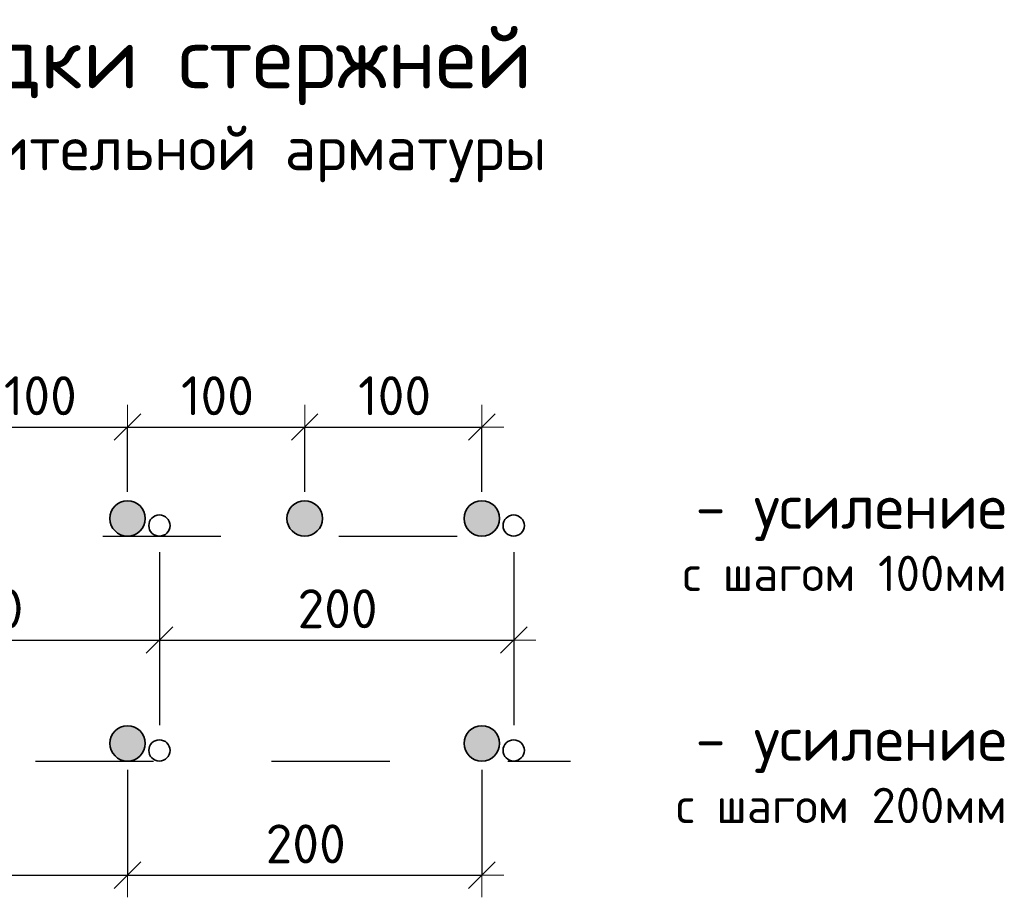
# Model space of a CAD drawing. Header units: metres. Extents: x -38 to 93, y -15 to 21.
# Tile 254 of 256: x 76.651 to 77.484, y 7.921 to 8.665. Entities that reach past the tile are written whole.
import ezdxf

# ---------------------------------------------------------------- set-up
doc = ezdxf.new("R2010")
doc.units = ezdxf.units.M
doc.header["$PDMODE"] = 65
doc.linetypes.add('______2', pattern=[0.0405, 0.03, -0.0105])
doc.layers.add('XR$3$_3898', color=7, linetype='Continuous')
doc.layers.add('XR$5$_3898', color=7, linetype='Continuous')
doc.layers.add('XR$3$Размерная линия_ общее', color=7, linetype='Continuous', lineweight=13)
doc.layers.add('XR$5$Размерная линия_ общее', color=7, linetype='Continuous', lineweight=13)
doc.styles.add('ARIAL', font='arial.ttf')
doc.styles.add('ISOCPEUR', font='txt')
doc.dimstyles.new('DIMSTYLE_8', dxfattribs={"dimtxt": 0.033, "dimasz": 0.0375, "dimexe": 0, "dimexo": 0, "dimgap": 0.0165, "dimtad": 2, "dimdec": 0, "dimlfac": 1000, "dimrnd": 1, "dimzin": 12, "dimdsep": 46, "dimtxsty": 'ISOCPEUR', "dimblk1": 'ALL_ML_STRICH', "dimblk2": 'ALL_ML_STRICH', "dimsah": 1, "dimcen": 0, "dimclrd": 7, "dimclre": 256, "dimclrt": 7, "dimadec": 0, "dimazin": 0, "dimtfac": 1, "dimtdec": 0, "dimtix": 1, "dimtmove": 2, "dimatfit": 3, "dimfxl": 0, "dimtzin": 0, "dimlwd": 0, "dimlwe": -3, "dimarcsym": 0})

# ---------------------------------------------------------------- blocks, each defined once
blk = doc.blocks.new('ALL_ML_STRICH')
at = {"color": 0, "linetype": 'ByBlock', "lineweight": -2}
for p, q in [((0, -0.5), (0, 0.5)), ((-0.3, -0.3), (0.3, 0.3)), ((-1, 0), (0.5, 0))]:
    blk.add_line(p, q, dxfattribs=at)
blk = doc.blocks.new('*D48')
at = {"layer": 'DEFPOINTS', "color": 7, "linetype": 'Continuous', "lineweight": 13, "transparency": 33554687}
for p in [(76.59196, 8.31961), (76.59196, 8.24218), (76.74196, 8.24218)]:
    blk.add_point(p, dxfattribs=at)
at = {"layer": 'XR$3$Размерная линия_ общее', "color": 253, "linetype": 'Continuous', "lineweight": -2, "true_color": 0xa0a0a0, "transparency": 33554687}
for p, q in [((76.59196, 8.26468), (76.59196, 8.31961)), ((76.74196, 8.26468), (76.74196, 8.31961))]:
    blk.add_line(p, q, dxfattribs=at)
at = {"layer": 'XR$3$Размерная линия_ общее', "color": 7, "linetype": 'Continuous', "lineweight": -2, "transparency": 33554687}
blk.add_line((76.59196, 8.31961), (76.74196, 8.31961), dxfattribs=at)
at = {"layer": 'XR$3$Размерная линия_ общее', "color": 7, "linetype": 'Continuous', "lineweight": 13, "transparency": 33554687, "xscale": 0.0375, "yscale": 0.0375, "zscale": 0.0375, "rotation": 180}
blk.add_blockref('ALL_ML_STRICH', (76.59196, 8.31961), dxfattribs=at)
at = {"layer": 'XR$3$Размерная линия_ общее', "color": 7, "linetype": 'Continuous', "lineweight": 13, "transparency": 33554687, "xscale": 0.0375, "yscale": 0.0375, "zscale": 0.0375}
blk.add_blockref('ALL_ML_STRICH', (76.74196, 8.31961), dxfattribs=at)
at = {"layer": 'XR$3$Размерная линия_ общее', "color": 7, "linetype": 'Continuous', "lineweight": 13, "transparency": 33554687, "insert": (76.63726, 8.36261), "char_height": 0.033, "width": 0.00165, "attachment_point": 1, "line_spacing_factor": 0.60241, "style": 'ISOCPEUR'}
blk.add_mtext('100', dxfattribs=at)
blk = doc.blocks.new('*D49')
at = {"layer": 'DEFPOINTS', "color": 7, "linetype": 'Continuous', "lineweight": 13, "transparency": 33554687}
for p in [(76.74196, 8.31961), (76.74196, 8.24218), (76.89196, 8.24218)]:
    blk.add_point(p, dxfattribs=at)
at = {"layer": 'XR$3$Размерная линия_ общее', "color": 253, "linetype": 'Continuous', "lineweight": -2, "true_color": 0xa0a0a0, "transparency": 33554687}
for p, q in [((76.74196, 8.26468), (76.74196, 8.31961)), ((76.89196, 8.26468), (76.89196, 8.31961))]:
    blk.add_line(p, q, dxfattribs=at)
at = {"layer": 'XR$3$Размерная линия_ общее', "color": 7, "linetype": 'Continuous', "lineweight": -2, "transparency": 33554687}
blk.add_line((76.74196, 8.31961), (76.89196, 8.31961), dxfattribs=at)
at = {"layer": 'XR$3$Размерная линия_ общее', "color": 7, "linetype": 'Continuous', "lineweight": 13, "transparency": 33554687, "xscale": 0.0375, "yscale": 0.0375, "zscale": 0.0375, "rotation": 180}
blk.add_blockref('ALL_ML_STRICH', (76.74196, 8.31961), dxfattribs=at)
at = {"layer": 'XR$3$Размерная линия_ общее', "color": 7, "linetype": 'Continuous', "lineweight": 13, "transparency": 33554687, "xscale": 0.0375, "yscale": 0.0375, "zscale": 0.0375}
blk.add_blockref('ALL_ML_STRICH', (76.89196, 8.31961), dxfattribs=at)
at = {"layer": 'XR$3$Размерная линия_ общее', "color": 7, "linetype": 'Continuous', "lineweight": 13, "transparency": 33554687, "insert": (76.78726, 8.36261), "char_height": 0.033, "width": 0.00165, "attachment_point": 1, "line_spacing_factor": 0.60241, "style": 'ISOCPEUR'}
blk.add_mtext('100', dxfattribs=at)
blk = doc.blocks.new('*D50')
at = {"layer": 'DEFPOINTS', "color": 7, "linetype": 'Continuous', "lineweight": 13, "transparency": 33554687}
for p in [(76.89196, 8.31961), (76.89196, 8.24218), (77.04196, 8.24218)]:
    blk.add_point(p, dxfattribs=at)
at = {"layer": 'XR$3$Размерная линия_ общее', "color": 253, "linetype": 'Continuous', "lineweight": -2, "true_color": 0xa0a0a0, "transparency": 33554687}
for p, q in [((76.89196, 8.26468), (76.89196, 8.31961)), ((77.04196, 8.26468), (77.04196, 8.31961))]:
    blk.add_line(p, q, dxfattribs=at)
at = {"layer": 'XR$3$Размерная линия_ общее', "color": 7, "linetype": 'Continuous', "lineweight": -2, "transparency": 33554687}
blk.add_line((76.89196, 8.31961), (77.04196, 8.31961), dxfattribs=at)
at = {"layer": 'XR$3$Размерная линия_ общее', "color": 7, "linetype": 'Continuous', "lineweight": 13, "transparency": 33554687, "xscale": 0.0375, "yscale": 0.0375, "zscale": 0.0375, "rotation": 180}
blk.add_blockref('ALL_ML_STRICH', (76.89196, 8.31961), dxfattribs=at)
at = {"layer": 'XR$3$Размерная линия_ общее', "color": 7, "linetype": 'Continuous', "lineweight": 13, "transparency": 33554687, "xscale": 0.0375, "yscale": 0.0375, "zscale": 0.0375}
blk.add_blockref('ALL_ML_STRICH', (77.04196, 8.31961), dxfattribs=at)
at = {"layer": 'XR$3$Размерная линия_ общее', "color": 7, "linetype": 'Continuous', "lineweight": 13, "transparency": 33554687, "insert": (76.93726, 8.36261), "char_height": 0.033, "width": 0.00165, "attachment_point": 1, "line_spacing_factor": 0.60241, "style": 'ISOCPEUR'}
blk.add_mtext('100', dxfattribs=at)
blk = doc.blocks.new('*D52')
at = {"layer": 'DEFPOINTS', "color": 7, "linetype": 'Continuous', "lineweight": 13, "transparency": 33554687}
for p in [(76.46896, 8.23618), (76.76896, 8.23618), (76.46896, 8.13924)]:
    blk.add_point(p, dxfattribs=at)
at = {"layer": 'XR$3$Размерная линия_ общее', "color": 253, "linetype": 'Continuous', "lineweight": -2, "true_color": 0xa0a0a0, "transparency": 33554687}
for p, q in [((76.46896, 8.21368), (76.46896, 8.13924)), ((76.76896, 8.21368), (76.76896, 8.13924))]:
    blk.add_line(p, q, dxfattribs=at)
at = {"layer": 'XR$3$Размерная линия_ общее', "color": 7, "linetype": 'Continuous', "lineweight": -2, "transparency": 33554687}
blk.add_line((76.46896, 8.13924), (76.76896, 8.13924), dxfattribs=at)
at = {"layer": 'XR$3$Размерная линия_ общее', "color": 7, "linetype": 'Continuous', "lineweight": 13, "transparency": 33554687, "xscale": 0.0375, "yscale": 0.0375, "zscale": 0.0375, "rotation": 180}
blk.add_blockref('ALL_ML_STRICH', (76.46896, 8.13924), dxfattribs=at)
at = {"layer": 'XR$3$Размерная линия_ общее', "color": 7, "linetype": 'Continuous', "lineweight": 13, "transparency": 33554687, "xscale": 0.0375, "yscale": 0.0375, "zscale": 0.0375}
blk.add_blockref('ALL_ML_STRICH', (76.76896, 8.13924), dxfattribs=at)
at = {"layer": 'XR$3$Размерная линия_ общее', "color": 7, "linetype": 'Continuous', "lineweight": 13, "transparency": 33554687, "insert": (76.58596, 8.18224), "char_height": 0.033, "width": 0.00165, "attachment_point": 1, "line_spacing_factor": 0.60241, "style": 'ISOCPEUR'}
blk.add_mtext('200', dxfattribs=at)
blk = doc.blocks.new('*D53')
at = {"layer": 'DEFPOINTS', "color": 7, "linetype": 'Continuous', "lineweight": 13, "transparency": 33554687}
for p in [(76.76896, 8.23618), (77.06896, 8.23618), (76.76896, 8.13924)]:
    blk.add_point(p, dxfattribs=at)
at = {"layer": 'XR$3$Размерная линия_ общее', "color": 253, "linetype": 'Continuous', "lineweight": -2, "true_color": 0xa0a0a0, "transparency": 33554687}
for p, q in [((76.76896, 8.21368), (76.76896, 8.13924)), ((77.06896, 8.21368), (77.06896, 8.13924))]:
    blk.add_line(p, q, dxfattribs=at)
at = {"layer": 'XR$3$Размерная линия_ общее', "color": 7, "linetype": 'Continuous', "lineweight": -2, "transparency": 33554687}
blk.add_line((76.76896, 8.13924), (77.06896, 8.13924), dxfattribs=at)
at = {"layer": 'XR$3$Размерная линия_ общее', "color": 7, "linetype": 'Continuous', "lineweight": 13, "transparency": 33554687, "xscale": 0.0375, "yscale": 0.0375, "zscale": 0.0375, "rotation": 180}
blk.add_blockref('ALL_ML_STRICH', (76.76896, 8.13924), dxfattribs=at)
at = {"layer": 'XR$3$Размерная линия_ общее', "color": 7, "linetype": 'Continuous', "lineweight": 13, "transparency": 33554687, "xscale": 0.0375, "yscale": 0.0375, "zscale": 0.0375}
blk.add_blockref('ALL_ML_STRICH', (77.06896, 8.13924), dxfattribs=at)
at = {"layer": 'XR$3$Размерная линия_ общее', "color": 7, "linetype": 'Continuous', "lineweight": 13, "transparency": 33554687, "insert": (76.88596, 8.18224), "char_height": 0.033, "width": 0.00165, "attachment_point": 1, "line_spacing_factor": 0.60241, "style": 'ISOCPEUR'}
blk.add_mtext('200', dxfattribs=at)
blk = doc.blocks.new('*D55')
at = {"layer": 'DEFPOINTS', "color": 7, "linetype": 'Continuous', "lineweight": 13, "transparency": 33554687}
for p in [(76.44196, 8.05168), (76.74196, 8.05168), (76.44196, 7.94007)]:
    blk.add_point(p, dxfattribs=at)
at = {"layer": 'XR$3$Размерная линия_ общее', "color": 253, "linetype": 'Continuous', "lineweight": -2, "true_color": 0xa0a0a0, "transparency": 33554687}
for p, q in [((76.44196, 8.02918), (76.44196, 7.94007)), ((76.74196, 8.02918), (76.74196, 7.94007))]:
    blk.add_line(p, q, dxfattribs=at)
at = {"layer": 'XR$3$Размерная линия_ общее', "color": 7, "linetype": 'Continuous', "lineweight": -2, "transparency": 33554687}
blk.add_line((76.44196, 7.94007), (76.74196, 7.94007), dxfattribs=at)
at = {"layer": 'XR$3$Размерная линия_ общее', "color": 7, "linetype": 'Continuous', "lineweight": 13, "transparency": 33554687, "xscale": 0.0375, "yscale": 0.0375, "zscale": 0.0375, "rotation": 180}
blk.add_blockref('ALL_ML_STRICH', (76.44196, 7.94007), dxfattribs=at)
at = {"layer": 'XR$3$Размерная линия_ общее', "color": 7, "linetype": 'Continuous', "lineweight": 13, "transparency": 33554687, "xscale": 0.0375, "yscale": 0.0375, "zscale": 0.0375}
blk.add_blockref('ALL_ML_STRICH', (76.74196, 7.94007), dxfattribs=at)
at = {"layer": 'XR$3$Размерная линия_ общее', "color": 7, "linetype": 'Continuous', "lineweight": 13, "transparency": 33554687, "insert": (76.55896, 7.98307), "char_height": 0.033, "width": 0.00165, "attachment_point": 1, "line_spacing_factor": 0.60241, "style": 'ISOCPEUR'}
blk.add_mtext('200', dxfattribs=at)
blk = doc.blocks.new('*D56')
at = {"layer": 'DEFPOINTS', "color": 7, "linetype": 'Continuous', "lineweight": 13, "transparency": 33554687}
for p in [(76.74196, 8.05168), (77.04196, 8.05168), (76.74196, 7.94007)]:
    blk.add_point(p, dxfattribs=at)
at = {"layer": 'XR$3$Размерная линия_ общее', "color": 253, "linetype": 'Continuous', "lineweight": -2, "true_color": 0xa0a0a0, "transparency": 33554687}
for p, q in [((76.74196, 8.02918), (76.74196, 7.94007)), ((77.04196, 8.02918), (77.04196, 7.94007))]:
    blk.add_line(p, q, dxfattribs=at)
at = {"layer": 'XR$3$Размерная линия_ общее', "color": 7, "linetype": 'Continuous', "lineweight": -2, "transparency": 33554687}
blk.add_line((76.74196, 7.94007), (77.04196, 7.94007), dxfattribs=at)
at = {"layer": 'XR$3$Размерная линия_ общее', "color": 7, "linetype": 'Continuous', "lineweight": 13, "transparency": 33554687, "xscale": 0.0375, "yscale": 0.0375, "zscale": 0.0375, "rotation": 180}
blk.add_blockref('ALL_ML_STRICH', (76.74196, 7.94007), dxfattribs=at)
at = {"layer": 'XR$3$Размерная линия_ общее', "color": 7, "linetype": 'Continuous', "lineweight": 13, "transparency": 33554687, "xscale": 0.0375, "yscale": 0.0375, "zscale": 0.0375}
blk.add_blockref('ALL_ML_STRICH', (77.04196, 7.94007), dxfattribs=at)
at = {"layer": 'XR$3$Размерная линия_ общее', "color": 7, "linetype": 'Continuous', "lineweight": 13, "transparency": 33554687, "insert": (76.85896, 7.98307), "char_height": 0.033, "width": 0.00165, "attachment_point": 1, "line_spacing_factor": 0.60241, "style": 'ISOCPEUR'}
blk.add_mtext('200', dxfattribs=at)
blk = doc.blocks.new('*D385')
at = {"layer": 'DEFPOINTS', "color": 7, "linetype": 'Continuous', "lineweight": 13, "transparency": 33554687}
for p in [(76.59196, 8.31961), (76.59196, 8.24218), (76.74196, 8.24218)]:
    blk.add_point(p, dxfattribs=at)
at = {"layer": 'XR$5$Размерная линия_ общее', "color": 253, "linetype": 'Continuous', "lineweight": -2, "true_color": 0xa0a0a0, "transparency": 33554687}
for p, q in [((76.59196, 8.26468), (76.59196, 8.31961)), ((76.74196, 8.26468), (76.74196, 8.31961))]:
    blk.add_line(p, q, dxfattribs=at)
at = {"layer": 'XR$5$Размерная линия_ общее', "color": 7, "linetype": 'Continuous', "lineweight": -2, "transparency": 33554687}
blk.add_line((76.59196, 8.31961), (76.74196, 8.31961), dxfattribs=at)
at = {"layer": 'XR$5$Размерная линия_ общее', "color": 7, "linetype": 'Continuous', "lineweight": 13, "transparency": 33554687, "xscale": 0.0375, "yscale": 0.0375, "zscale": 0.0375, "rotation": 180}
blk.add_blockref('ALL_ML_STRICH', (76.59196, 8.31961), dxfattribs=at)
at = {"layer": 'XR$5$Размерная линия_ общее', "color": 7, "linetype": 'Continuous', "lineweight": 13, "transparency": 33554687, "xscale": 0.0375, "yscale": 0.0375, "zscale": 0.0375}
blk.add_blockref('ALL_ML_STRICH', (76.74196, 8.31961), dxfattribs=at)
at = {"layer": 'XR$5$Размерная линия_ общее', "color": 7, "linetype": 'Continuous', "lineweight": 13, "transparency": 33554687, "insert": (76.63726, 8.36261), "char_height": 0.033, "width": 0.00165, "attachment_point": 1, "line_spacing_factor": 0.60241, "style": 'ISOCPEUR'}
blk.add_mtext('100', dxfattribs=at)
blk = doc.blocks.new('*D386')
at = {"layer": 'DEFPOINTS', "color": 7, "linetype": 'Continuous', "lineweight": 13, "transparency": 33554687}
for p in [(76.74196, 8.31961), (76.74196, 8.24218), (76.89196, 8.24218)]:
    blk.add_point(p, dxfattribs=at)
at = {"layer": 'XR$5$Размерная линия_ общее', "color": 253, "linetype": 'Continuous', "lineweight": -2, "true_color": 0xa0a0a0, "transparency": 33554687}
for p, q in [((76.74196, 8.26468), (76.74196, 8.31961)), ((76.89196, 8.26468), (76.89196, 8.31961))]:
    blk.add_line(p, q, dxfattribs=at)
at = {"layer": 'XR$5$Размерная линия_ общее', "color": 7, "linetype": 'Continuous', "lineweight": -2, "transparency": 33554687}
blk.add_line((76.74196, 8.31961), (76.89196, 8.31961), dxfattribs=at)
at = {"layer": 'XR$5$Размерная линия_ общее', "color": 7, "linetype": 'Continuous', "lineweight": 13, "transparency": 33554687, "xscale": 0.0375, "yscale": 0.0375, "zscale": 0.0375, "rotation": 180}
blk.add_blockref('ALL_ML_STRICH', (76.74196, 8.31961), dxfattribs=at)
at = {"layer": 'XR$5$Размерная линия_ общее', "color": 7, "linetype": 'Continuous', "lineweight": 13, "transparency": 33554687, "xscale": 0.0375, "yscale": 0.0375, "zscale": 0.0375}
blk.add_blockref('ALL_ML_STRICH', (76.89196, 8.31961), dxfattribs=at)
at = {"layer": 'XR$5$Размерная линия_ общее', "color": 7, "linetype": 'Continuous', "lineweight": 13, "transparency": 33554687, "insert": (76.78726, 8.36261), "char_height": 0.033, "width": 0.00165, "attachment_point": 1, "line_spacing_factor": 0.60241, "style": 'ISOCPEUR'}
blk.add_mtext('100', dxfattribs=at)
blk = doc.blocks.new('*D387')
at = {"layer": 'DEFPOINTS', "color": 7, "linetype": 'Continuous', "lineweight": 13, "transparency": 33554687}
for p in [(76.89196, 8.31961), (76.89196, 8.24218), (77.04196, 8.24218)]:
    blk.add_point(p, dxfattribs=at)
at = {"layer": 'XR$5$Размерная линия_ общее', "color": 253, "linetype": 'Continuous', "lineweight": -2, "true_color": 0xa0a0a0, "transparency": 33554687}
for p, q in [((76.89196, 8.26468), (76.89196, 8.31961)), ((77.04196, 8.26468), (77.04196, 8.31961))]:
    blk.add_line(p, q, dxfattribs=at)
at = {"layer": 'XR$5$Размерная линия_ общее', "color": 7, "linetype": 'Continuous', "lineweight": -2, "transparency": 33554687}
blk.add_line((76.89196, 8.31961), (77.04196, 8.31961), dxfattribs=at)
at = {"layer": 'XR$5$Размерная линия_ общее', "color": 7, "linetype": 'Continuous', "lineweight": 13, "transparency": 33554687, "xscale": 0.0375, "yscale": 0.0375, "zscale": 0.0375, "rotation": 180}
blk.add_blockref('ALL_ML_STRICH', (76.89196, 8.31961), dxfattribs=at)
at = {"layer": 'XR$5$Размерная линия_ общее', "color": 7, "linetype": 'Continuous', "lineweight": 13, "transparency": 33554687, "xscale": 0.0375, "yscale": 0.0375, "zscale": 0.0375}
blk.add_blockref('ALL_ML_STRICH', (77.04196, 8.31961), dxfattribs=at)
at = {"layer": 'XR$5$Размерная линия_ общее', "color": 7, "linetype": 'Continuous', "lineweight": 13, "transparency": 33554687, "insert": (76.93726, 8.36261), "char_height": 0.033, "width": 0.00165, "attachment_point": 1, "line_spacing_factor": 0.60241, "style": 'ISOCPEUR'}
blk.add_mtext('100', dxfattribs=at)
blk = doc.blocks.new('*D389')
at = {"layer": 'DEFPOINTS', "color": 7, "linetype": 'Continuous', "lineweight": 13, "transparency": 33554687}
for p in [(76.46896, 8.23618), (76.76896, 8.23618), (76.46896, 8.13924)]:
    blk.add_point(p, dxfattribs=at)
at = {"layer": 'XR$5$Размерная линия_ общее', "color": 253, "linetype": 'Continuous', "lineweight": -2, "true_color": 0xa0a0a0, "transparency": 33554687}
for p, q in [((76.46896, 8.21368), (76.46896, 8.13924)), ((76.76896, 8.21368), (76.76896, 8.13924))]:
    blk.add_line(p, q, dxfattribs=at)
at = {"layer": 'XR$5$Размерная линия_ общее', "color": 7, "linetype": 'Continuous', "lineweight": -2, "transparency": 33554687}
blk.add_line((76.46896, 8.13924), (76.76896, 8.13924), dxfattribs=at)
at = {"layer": 'XR$5$Размерная линия_ общее', "color": 7, "linetype": 'Continuous', "lineweight": 13, "transparency": 33554687, "xscale": 0.0375, "yscale": 0.0375, "zscale": 0.0375, "rotation": 180}
blk.add_blockref('ALL_ML_STRICH', (76.46896, 8.13924), dxfattribs=at)
at = {"layer": 'XR$5$Размерная линия_ общее', "color": 7, "linetype": 'Continuous', "lineweight": 13, "transparency": 33554687, "xscale": 0.0375, "yscale": 0.0375, "zscale": 0.0375}
blk.add_blockref('ALL_ML_STRICH', (76.76896, 8.13924), dxfattribs=at)
at = {"layer": 'XR$5$Размерная линия_ общее', "color": 7, "linetype": 'Continuous', "lineweight": 13, "transparency": 33554687, "insert": (76.58596, 8.18224), "char_height": 0.033, "width": 0.00165, "attachment_point": 1, "line_spacing_factor": 0.60241, "style": 'ISOCPEUR'}
blk.add_mtext('200', dxfattribs=at)
blk = doc.blocks.new('*D390')
at = {"layer": 'DEFPOINTS', "color": 7, "linetype": 'Continuous', "lineweight": 13, "transparency": 33554687}
for p in [(76.76896, 8.23618), (77.06896, 8.23618), (76.76896, 8.13924)]:
    blk.add_point(p, dxfattribs=at)
at = {"layer": 'XR$5$Размерная линия_ общее', "color": 253, "linetype": 'Continuous', "lineweight": -2, "true_color": 0xa0a0a0, "transparency": 33554687}
for p, q in [((76.76896, 8.21368), (76.76896, 8.13924)), ((77.06896, 8.21368), (77.06896, 8.13924))]:
    blk.add_line(p, q, dxfattribs=at)
at = {"layer": 'XR$5$Размерная линия_ общее', "color": 7, "linetype": 'Continuous', "lineweight": -2, "transparency": 33554687}
blk.add_line((76.76896, 8.13924), (77.06896, 8.13924), dxfattribs=at)
at = {"layer": 'XR$5$Размерная линия_ общее', "color": 7, "linetype": 'Continuous', "lineweight": 13, "transparency": 33554687, "xscale": 0.0375, "yscale": 0.0375, "zscale": 0.0375, "rotation": 180}
blk.add_blockref('ALL_ML_STRICH', (76.76896, 8.13924), dxfattribs=at)
at = {"layer": 'XR$5$Размерная линия_ общее', "color": 7, "linetype": 'Continuous', "lineweight": 13, "transparency": 33554687, "xscale": 0.0375, "yscale": 0.0375, "zscale": 0.0375}
blk.add_blockref('ALL_ML_STRICH', (77.06896, 8.13924), dxfattribs=at)
at = {"layer": 'XR$5$Размерная линия_ общее', "color": 7, "linetype": 'Continuous', "lineweight": 13, "transparency": 33554687, "insert": (76.88596, 8.18224), "char_height": 0.033, "width": 0.00165, "attachment_point": 1, "line_spacing_factor": 0.60241, "style": 'ISOCPEUR'}
blk.add_mtext('200', dxfattribs=at)
blk = doc.blocks.new('*D392')
at = {"layer": 'DEFPOINTS', "color": 7, "linetype": 'Continuous', "lineweight": 13, "transparency": 33554687}
for p in [(76.44196, 8.05168), (76.74196, 8.05168), (76.44196, 7.94007)]:
    blk.add_point(p, dxfattribs=at)
at = {"layer": 'XR$5$Размерная линия_ общее', "color": 253, "linetype": 'Continuous', "lineweight": -2, "true_color": 0xa0a0a0, "transparency": 33554687}
for p, q in [((76.44196, 8.02918), (76.44196, 7.94007)), ((76.74196, 8.02918), (76.74196, 7.94007))]:
    blk.add_line(p, q, dxfattribs=at)
at = {"layer": 'XR$5$Размерная линия_ общее', "color": 7, "linetype": 'Continuous', "lineweight": -2, "transparency": 33554687}
blk.add_line((76.44196, 7.94007), (76.74196, 7.94007), dxfattribs=at)
at = {"layer": 'XR$5$Размерная линия_ общее', "color": 7, "linetype": 'Continuous', "lineweight": 13, "transparency": 33554687, "xscale": 0.0375, "yscale": 0.0375, "zscale": 0.0375, "rotation": 180}
blk.add_blockref('ALL_ML_STRICH', (76.44196, 7.94007), dxfattribs=at)
at = {"layer": 'XR$5$Размерная линия_ общее', "color": 7, "linetype": 'Continuous', "lineweight": 13, "transparency": 33554687, "xscale": 0.0375, "yscale": 0.0375, "zscale": 0.0375}
blk.add_blockref('ALL_ML_STRICH', (76.74196, 7.94007), dxfattribs=at)
at = {"layer": 'XR$5$Размерная линия_ общее', "color": 7, "linetype": 'Continuous', "lineweight": 13, "transparency": 33554687, "insert": (76.55896, 7.98307), "char_height": 0.033, "width": 0.00165, "attachment_point": 1, "line_spacing_factor": 0.60241, "style": 'ISOCPEUR'}
blk.add_mtext('200', dxfattribs=at)
blk = doc.blocks.new('*D393')
at = {"layer": 'DEFPOINTS', "color": 7, "linetype": 'Continuous', "lineweight": 13, "transparency": 33554687}
for p in [(76.74196, 8.05168), (77.04196, 8.05168), (76.74196, 7.94007)]:
    blk.add_point(p, dxfattribs=at)
at = {"layer": 'XR$5$Размерная линия_ общее', "color": 253, "linetype": 'Continuous', "lineweight": -2, "true_color": 0xa0a0a0, "transparency": 33554687}
for p, q in [((76.74196, 8.02918), (76.74196, 7.94007)), ((77.04196, 8.02918), (77.04196, 7.94007))]:
    blk.add_line(p, q, dxfattribs=at)
at = {"layer": 'XR$5$Размерная линия_ общее', "color": 7, "linetype": 'Continuous', "lineweight": -2, "transparency": 33554687}
blk.add_line((76.74196, 7.94007), (77.04196, 7.94007), dxfattribs=at)
at = {"layer": 'XR$5$Размерная линия_ общее', "color": 7, "linetype": 'Continuous', "lineweight": 13, "transparency": 33554687, "xscale": 0.0375, "yscale": 0.0375, "zscale": 0.0375, "rotation": 180}
blk.add_blockref('ALL_ML_STRICH', (76.74196, 7.94007), dxfattribs=at)
at = {"layer": 'XR$5$Размерная линия_ общее', "color": 7, "linetype": 'Continuous', "lineweight": 13, "transparency": 33554687, "xscale": 0.0375, "yscale": 0.0375, "zscale": 0.0375}
blk.add_blockref('ALL_ML_STRICH', (77.04196, 7.94007), dxfattribs=at)
at = {"layer": 'XR$5$Размерная линия_ общее', "color": 7, "linetype": 'Continuous', "lineweight": 13, "transparency": 33554687, "insert": (76.85896, 7.98307), "char_height": 0.033, "width": 0.00165, "attachment_point": 1, "line_spacing_factor": 0.60241, "style": 'ISOCPEUR'}
blk.add_mtext('200', dxfattribs=at)

msp = doc.modelspace()

# ---------------------------------------------------------------- hatches: boundary and pattern name
at = {"linetype": 'Continuous', "lineweight": 25, "true_color": 0xa2a2a2, "transparency": 33554687}
for points in [[(76.75386, 8.25131), (76.75257, 8.25278), (76.7511, 8.25408), (76.74946, 8.25517), (76.7477, 8.25603), (76.74585, 8.25667), (76.74392, 8.25705), (76.74196, 8.25718), (76.74001, 8.25705), (76.73808, 8.25667), (76.73622, 8.25603), (76.73446, 8.25517), (76.73283, 8.25408), (76.73136, 8.25278), (76.73006, 8.25131), (76.72897, 8.24968), (76.72811, 8.24792), (76.72748, 8.24606), (76.72709, 8.24413), (76.72696, 8.24218), (76.72709, 8.24022), (76.72748, 8.23829), (76.72811, 8.23644), (76.72897, 8.23468), (76.73006, 8.23305), (76.73136, 8.23157), (76.73283, 8.23028), (76.73446, 8.22919), (76.73622, 8.22832), (76.73808, 8.22769), (76.74001, 8.2273), (76.74196, 8.22718), (76.74392, 8.2273), (76.74585, 8.22769), (76.7477, 8.22832), (76.74946, 8.22919), (76.7511, 8.23028), (76.75257, 8.23157), (76.75386, 8.23305), (76.75495, 8.23468), (76.75582, 8.23644), (76.75645, 8.23829), (76.75684, 8.24022), (76.75696, 8.24218), (76.75684, 8.24413), (76.75645, 8.24606), (76.75582, 8.24792), (76.75495, 8.24968)], [(76.75386, 8.25131), (76.75257, 8.25278), (76.7511, 8.25408), (76.74946, 8.25517), (76.7477, 8.25603), (76.74585, 8.25667), (76.74392, 8.25705), (76.74196, 8.25718), (76.74001, 8.25705), (76.73808, 8.25667), (76.73622, 8.25603), (76.73446, 8.25517), (76.73283, 8.25408), (76.73136, 8.25278), (76.73006, 8.25131), (76.72897, 8.24968), (76.72811, 8.24792), (76.72748, 8.24606), (76.72709, 8.24413), (76.72696, 8.24218), (76.72709, 8.24022), (76.72748, 8.23829), (76.72811, 8.23644), (76.72897, 8.23468), (76.73006, 8.23305), (76.73136, 8.23157), (76.73283, 8.23028), (76.73446, 8.22919), (76.73622, 8.22832), (76.73808, 8.22769), (76.74001, 8.2273), (76.74196, 8.22718), (76.74392, 8.2273), (76.74585, 8.22769), (76.7477, 8.22832), (76.74946, 8.22919), (76.7511, 8.23028), (76.75257, 8.23157), (76.75386, 8.23305), (76.75495, 8.23468), (76.75582, 8.23644), (76.75645, 8.23829), (76.75684, 8.24022), (76.75696, 8.24218), (76.75684, 8.24413), (76.75645, 8.24606), (76.75582, 8.24792), (76.75495, 8.24968)], [(76.90386, 8.25131), (76.90257, 8.25278), (76.9011, 8.25408), (76.89946, 8.25517), (76.8977, 8.25603), (76.89585, 8.25667), (76.89392, 8.25705), (76.89196, 8.25718), (76.89001, 8.25705), (76.88808, 8.25667), (76.88622, 8.25603), (76.88446, 8.25517), (76.88283, 8.25408), (76.88136, 8.25278), (76.88006, 8.25131), (76.87897, 8.24968), (76.87811, 8.24792), (76.87748, 8.24606), (76.87709, 8.24413), (76.87696, 8.24218), (76.87709, 8.24022), (76.87748, 8.23829), (76.87811, 8.23644), (76.87897, 8.23468), (76.88006, 8.23305), (76.88136, 8.23157), (76.88283, 8.23028), (76.88446, 8.22919), (76.88622, 8.22832), (76.88808, 8.22769), (76.89001, 8.2273), (76.89196, 8.22718), (76.89392, 8.2273), (76.89585, 8.22769), (76.8977, 8.22832), (76.89946, 8.22919), (76.9011, 8.23028), (76.90257, 8.23157), (76.90386, 8.23305), (76.90495, 8.23468), (76.90582, 8.23644), (76.90645, 8.23829), (76.90684, 8.24022), (76.90696, 8.24218), (76.90684, 8.24413), (76.90645, 8.24606), (76.90582, 8.24792), (76.90495, 8.24968)], [(76.90386, 8.25131), (76.90257, 8.25278), (76.9011, 8.25408), (76.89946, 8.25517), (76.8977, 8.25603), (76.89585, 8.25667), (76.89392, 8.25705), (76.89196, 8.25718), (76.89001, 8.25705), (76.88808, 8.25667), (76.88622, 8.25603), (76.88446, 8.25517), (76.88283, 8.25408), (76.88136, 8.25278), (76.88006, 8.25131), (76.87897, 8.24968), (76.87811, 8.24792), (76.87748, 8.24606), (76.87709, 8.24413), (76.87696, 8.24218), (76.87709, 8.24022), (76.87748, 8.23829), (76.87811, 8.23644), (76.87897, 8.23468), (76.88006, 8.23305), (76.88136, 8.23157), (76.88283, 8.23028), (76.88446, 8.22919), (76.88622, 8.22832), (76.88808, 8.22769), (76.89001, 8.2273), (76.89196, 8.22718), (76.89392, 8.2273), (76.89585, 8.22769), (76.8977, 8.22832), (76.89946, 8.22919), (76.9011, 8.23028), (76.90257, 8.23157), (76.90386, 8.23305), (76.90495, 8.23468), (76.90582, 8.23644), (76.90645, 8.23829), (76.90684, 8.24022), (76.90696, 8.24218), (76.90684, 8.24413), (76.90645, 8.24606), (76.90582, 8.24792), (76.90495, 8.24968)], [(77.05386, 8.25131), (77.05257, 8.25278), (77.0511, 8.25408), (77.04946, 8.25517), (77.0477, 8.25603), (77.04585, 8.25667), (77.04392, 8.25705), (77.04196, 8.25718), (77.04001, 8.25705), (77.03808, 8.25667), (77.03622, 8.25603), (77.03446, 8.25517), (77.03283, 8.25408), (77.03136, 8.25278), (77.03006, 8.25131), (77.02897, 8.24968), (77.02811, 8.24792), (77.02748, 8.24606), (77.02709, 8.24413), (77.02696, 8.24218), (77.02709, 8.24022), (77.02748, 8.23829), (77.02811, 8.23644), (77.02897, 8.23468), (77.03006, 8.23305), (77.03136, 8.23157), (77.03283, 8.23028), (77.03446, 8.22919), (77.03622, 8.22832), (77.03808, 8.22769), (77.04001, 8.2273), (77.04196, 8.22718), (77.04392, 8.2273), (77.04585, 8.22769), (77.0477, 8.22832), (77.04946, 8.22919), (77.0511, 8.23028), (77.05257, 8.23157), (77.05386, 8.23305), (77.05495, 8.23468), (77.05582, 8.23644), (77.05645, 8.23829), (77.05684, 8.24022), (77.05696, 8.24218), (77.05684, 8.24413), (77.05645, 8.24606), (77.05582, 8.24792), (77.05495, 8.24968)], [(77.05386, 8.25131), (77.05257, 8.25278), (77.0511, 8.25408), (77.04946, 8.25517), (77.0477, 8.25603), (77.04585, 8.25667), (77.04392, 8.25705), (77.04196, 8.25718), (77.04001, 8.25705), (77.03808, 8.25667), (77.03622, 8.25603), (77.03446, 8.25517), (77.03283, 8.25408), (77.03136, 8.25278), (77.03006, 8.25131), (77.02897, 8.24968), (77.02811, 8.24792), (77.02748, 8.24606), (77.02709, 8.24413), (77.02696, 8.24218), (77.02709, 8.24022), (77.02748, 8.23829), (77.02811, 8.23644), (77.02897, 8.23468), (77.03006, 8.23305), (77.03136, 8.23157), (77.03283, 8.23028), (77.03446, 8.22919), (77.03622, 8.22832), (77.03808, 8.22769), (77.04001, 8.2273), (77.04196, 8.22718), (77.04392, 8.2273), (77.04585, 8.22769), (77.0477, 8.22832), (77.04946, 8.22919), (77.0511, 8.23028), (77.05257, 8.23157), (77.05386, 8.23305), (77.05495, 8.23468), (77.05582, 8.23644), (77.05645, 8.23829), (77.05684, 8.24022), (77.05696, 8.24218), (77.05684, 8.24413), (77.05645, 8.24606), (77.05582, 8.24792), (77.05495, 8.24968)], [(76.75386, 8.06081), (76.75257, 8.06228), (76.7511, 8.06358), (76.74946, 8.06467), (76.7477, 8.06553), (76.74585, 8.06617), (76.74392, 8.06655), (76.74196, 8.06668), (76.74001, 8.06655), (76.73808, 8.06617), (76.73622, 8.06553), (76.73446, 8.06467), (76.73283, 8.06358), (76.73136, 8.06228), (76.73006, 8.06081), (76.72897, 8.05918), (76.72811, 8.05742), (76.72748, 8.05556), (76.72709, 8.05363), (76.72696, 8.05168), (76.72709, 8.04972), (76.72748, 8.04779), (76.72811, 8.04594), (76.72897, 8.04418), (76.73006, 8.04255), (76.73136, 8.04107), (76.73283, 8.03978), (76.73446, 8.03869), (76.73622, 8.03782), (76.73808, 8.03719), (76.74001, 8.0368), (76.74196, 8.03668), (76.74392, 8.0368), (76.74585, 8.03719), (76.7477, 8.03782), (76.74946, 8.03869), (76.7511, 8.03978), (76.75257, 8.04107), (76.75386, 8.04255), (76.75495, 8.04418), (76.75582, 8.04594), (76.75645, 8.04779), (76.75684, 8.04972), (76.75696, 8.05168), (76.75684, 8.05363), (76.75645, 8.05556), (76.75582, 8.05742), (76.75495, 8.05918)], [(76.75386, 8.06081), (76.75257, 8.06228), (76.7511, 8.06358), (76.74946, 8.06467), (76.7477, 8.06553), (76.74585, 8.06617), (76.74392, 8.06655), (76.74196, 8.06668), (76.74001, 8.06655), (76.73808, 8.06617), (76.73622, 8.06553), (76.73446, 8.06467), (76.73283, 8.06358), (76.73136, 8.06228), (76.73006, 8.06081), (76.72897, 8.05918), (76.72811, 8.05742), (76.72748, 8.05556), (76.72709, 8.05363), (76.72696, 8.05168), (76.72709, 8.04972), (76.72748, 8.04779), (76.72811, 8.04594), (76.72897, 8.04418), (76.73006, 8.04255), (76.73136, 8.04107), (76.73283, 8.03978), (76.73446, 8.03869), (76.73622, 8.03782), (76.73808, 8.03719), (76.74001, 8.0368), (76.74196, 8.03668), (76.74392, 8.0368), (76.74585, 8.03719), (76.7477, 8.03782), (76.74946, 8.03869), (76.7511, 8.03978), (76.75257, 8.04107), (76.75386, 8.04255), (76.75495, 8.04418), (76.75582, 8.04594), (76.75645, 8.04779), (76.75684, 8.04972), (76.75696, 8.05168), (76.75684, 8.05363), (76.75645, 8.05556), (76.75582, 8.05742), (76.75495, 8.05918)], [(77.05386, 8.06081), (77.05257, 8.06228), (77.0511, 8.06358), (77.04946, 8.06467), (77.0477, 8.06553), (77.04585, 8.06617), (77.04392, 8.06655), (77.04196, 8.06668), (77.04001, 8.06655), (77.03808, 8.06617), (77.03622, 8.06553), (77.03446, 8.06467), (77.03283, 8.06358), (77.03136, 8.06228), (77.03006, 8.06081), (77.02897, 8.05918), (77.02811, 8.05742), (77.02748, 8.05556), (77.02709, 8.05363), (77.02696, 8.05168), (77.02709, 8.04972), (77.02748, 8.04779), (77.02811, 8.04594), (77.02897, 8.04418), (77.03006, 8.04255), (77.03136, 8.04107), (77.03283, 8.03978), (77.03446, 8.03869), (77.03622, 8.03782), (77.03808, 8.03719), (77.04001, 8.0368), (77.04196, 8.03668), (77.04392, 8.0368), (77.04585, 8.03719), (77.0477, 8.03782), (77.04946, 8.03869), (77.0511, 8.03978), (77.05257, 8.04107), (77.05386, 8.04255), (77.05495, 8.04418), (77.05582, 8.04594), (77.05645, 8.04779), (77.05684, 8.04972), (77.05696, 8.05168), (77.05684, 8.05363), (77.05645, 8.05556), (77.05582, 8.05742), (77.05495, 8.05918)], [(77.05386, 8.06081), (77.05257, 8.06228), (77.0511, 8.06358), (77.04946, 8.06467), (77.0477, 8.06553), (77.04585, 8.06617), (77.04392, 8.06655), (77.04196, 8.06668), (77.04001, 8.06655), (77.03808, 8.06617), (77.03622, 8.06553), (77.03446, 8.06467), (77.03283, 8.06358), (77.03136, 8.06228), (77.03006, 8.06081), (77.02897, 8.05918), (77.02811, 8.05742), (77.02748, 8.05556), (77.02709, 8.05363), (77.02696, 8.05168), (77.02709, 8.04972), (77.02748, 8.04779), (77.02811, 8.04594), (77.02897, 8.04418), (77.03006, 8.04255), (77.03136, 8.04107), (77.03283, 8.03978), (77.03446, 8.03869), (77.03622, 8.03782), (77.03808, 8.03719), (77.04001, 8.0368), (77.04196, 8.03668), (77.04392, 8.0368), (77.04585, 8.03719), (77.0477, 8.03782), (77.04946, 8.03869), (77.0511, 8.03978), (77.05257, 8.04107), (77.05386, 8.04255), (77.05495, 8.04418), (77.05582, 8.04594), (77.05645, 8.04779), (77.05684, 8.04972), (77.05696, 8.05168), (77.05684, 8.05363), (77.05645, 8.05556), (77.05582, 8.05742), (77.05495, 8.05918)]]:
    msp.add_hatch(color=253, dxfattribs=at).paths.add_polyline_path(points)

# ---------------------------------------------------------------- linework, layer by layer
at = {"color": 8, "linetype": '______2', "lineweight": -3, "true_color": 0x737373, "transparency": 33554687}
for p, q in [((76.12096, 8.22718), (77.11696, 8.22718)), ((76.12096, 8.22718), (77.11696, 8.22718)), ((76.06396, 8.03668), (77.11696, 8.03668)), ((76.06396, 8.03668), (77.11696, 8.03668))]:
    msp.add_line(p, q, dxfattribs=at)
at = {"layer": 'XR$3$_3898', "color": 7, "linetype": 'Continuous', "lineweight": 35, "transparency": 33554687}
for centre, radius in [((76.74196, 8.24218), 0.015), ((76.89196, 8.24218), 0.015), ((77.04196, 8.24218), 0.015), ((76.76896, 8.23618), 0.009), ((77.06896, 8.23618), 0.009), ((76.74196, 8.05168), 0.015), ((77.04196, 8.05168), 0.015), ((76.76896, 8.04568), 0.009), ((77.06896, 8.04568), 0.009)]:
    msp.add_circle(centre, radius, dxfattribs=at)
at = {"layer": 'XR$3$Размерная линия_ общее', "color": 253, "linetype": 'Continuous', "lineweight": -3, "true_color": 0xa0a0a0, "transparency": 33554687}
for p, q in [((76.76896, 8.13924), (76.76896, 8.06724)), ((77.06896, 8.13924), (77.06896, 8.06724))]:
    msp.add_line(p, q, dxfattribs=at)
at = {"layer": 'XR$5$_3898', "color": 7, "linetype": 'Continuous', "lineweight": 35, "transparency": 33554687}
for centre, radius in [((76.74196, 8.24218), 0.015), ((76.89196, 8.24218), 0.015), ((77.04196, 8.24218), 0.015), ((76.76896, 8.23618), 0.009), ((77.06896, 8.23618), 0.009), ((76.74196, 8.05168), 0.015), ((77.04196, 8.05168), 0.015), ((76.76896, 8.04568), 0.009), ((77.06896, 8.04568), 0.009)]:
    msp.add_circle(centre, radius, dxfattribs=at)
at = {"layer": 'XR$5$Размерная линия_ общее', "color": 253, "linetype": 'Continuous', "lineweight": -3, "true_color": 0xa0a0a0, "transparency": 33554687}
for p, q in [((76.76896, 8.13924), (76.76896, 8.06724)), ((77.06896, 8.13924), (77.06896, 8.06724))]:
    msp.add_line(p, q, dxfattribs=at)

# ---------------------------------------------------------------- texts
at = {"color": 7, "linetype": 'Continuous', "lineweight": 13, "transparency": 33554687, "line_spacing_factor": 0.963855}
for s, insert, char_height, width, attachment_point in [('\\A1;{\\fISOCPEUR|i0|b0;\\H0.052500;\\W1.000000;\\C7;Схема раскладки стержней}\\P{\\fISOCPEUR|i0|b0;\\H0.037500;\\W1.000000;\\C7;фоновой и дополнительной арматуры}\\P', (76.64119, 8.65893), 0.0525, 1.2320438, 2), ('\\A1;{\\fISOCPEUR|i0|b0;\\H0.037500;\\W1.000000;\\C7;- усиление}\\P{\\fISOCPEUR|i0|b0;\\H0.030000;\\W1.000000;\\C7;с шагом 100мм}\\P', (77.48651, 8.27088), 0.0375, 0.3287813, 3), ('\\A1;{\\fISOCPEUR|i0|b0;\\H0.037500;\\W1.000000;\\C7;- усиление}\\P{\\fISOCPEUR|i0|b0;\\H0.030000;\\W1.000000;\\C7;с шагом 200мм}\\P', (77.48651, 8.07438), 0.0375, 0.3550313, 3)]:
    msp.add_mtext(s, dxfattribs=dict(at, insert=insert, char_height=char_height, width=width, attachment_point=attachment_point))
at = {"color": 7, "linetype": 'Continuous', "lineweight": 13, "transparency": 33554687, "line_spacing_factor": 0.963855, "style": 'ARIAL'}
for s, insert, char_height, width, attachment_point in [('\\A1;{\\fISOCPEUR|i0|b0;\\H0.052500;\\W1.000000;\\C7;Схема раскладки стержней}\\P{\\fISOCPEUR|i0|b0;\\H0.037500;\\W1.000000;\\C7;фоновой и дополнительной арматуры}\\P', (76.64119, 8.65893), 0.0525, 1.238091, 2), ('\\A1;{\\fISOCPEUR|i0|b0;\\H0.037500;\\W1.000000;\\C7;- усиление}\\P{\\fISOCPEUR|i0|b0;\\H0.030000;\\W1.000000;\\C7;с шагом 100мм}\\P', (77.48651, 8.27088), 0.0375, 0.3333137, 3), ('\\A1;{\\fISOCPEUR|i0|b0;\\H0.037500;\\W1.000000;\\C7;- усиление}\\P{\\fISOCPEUR|i0|b0;\\H0.030000;\\W1.000000;\\C7;с шагом 200мм}\\P', (77.48651, 8.07438), 0.0375, 0.3595637, 3)]:
    msp.add_mtext(s, dxfattribs=dict(at, insert=insert, char_height=char_height, width=width, attachment_point=attachment_point))

# ---------------------------------------------------------------- dimensions: what is measured, and where the dimension line sits
at = {"layer": 'XR$3$Размерная линия_ общее', "color": 7, "linetype": 'Continuous', "lineweight": 13, "transparency": 33554687}
for base, p1, p2, text, picture, middle in [((76.74196, 8.31961), (76.59196, 8.26468), (76.74196, 8.26468), '100', '*D48', (76.66696, 8.33611)), ((76.89196, 8.31961), (76.74196, 8.26468), (76.89196, 8.26468), '100', '*D49', (76.81696, 8.33611)), ((77.04196, 8.31961), (76.89196, 8.26468), (77.04196, 8.26468), '100', '*D50', (76.96696, 8.33611)), ((76.76896, 8.13924), (76.46896, 8.21368), (76.76896, 8.21368), '200', '*D52', (76.61896, 8.15574)), ((77.06896, 8.13924), (76.76896, 8.21368), (77.06896, 8.21368), '200', '*D53', (76.91896, 8.15574)), ((76.74196, 7.94007), (76.44196, 8.02918), (76.74196, 8.02918), '200', '*D55', (76.59196, 7.95657)), ((77.04196, 7.94007), (76.74196, 8.02918), (77.04196, 8.02918), '200', '*D56', (76.89196, 7.95657))]:
    dim = msp.add_linear_dim(base=base, p1=p1, p2=p2, text=text, dimstyle='DIMSTYLE_8', override={"dimpost": '<>', "dimclrd": 7, "dimclre": 253, "dimclrt": 7, "dimlwd": 0, "dimlwe": 65533}, dxfattribs=at)
    dim.commit()
    dim.dimension.update_dxf_attribs({"geometry": picture, "text_midpoint": middle, "dimtype": 160})
at = {"layer": 'XR$5$Размерная линия_ общее', "color": 7, "linetype": 'Continuous', "lineweight": 13, "transparency": 33554687}
for base, p1, p2, text, picture, middle in [((76.74196, 8.31961), (76.59196, 8.26468), (76.74196, 8.26468), '100', '*D385', (76.66696, 8.33611)), ((76.89196, 8.31961), (76.74196, 8.26468), (76.89196, 8.26468), '100', '*D386', (76.81696, 8.33611)), ((77.04196, 8.31961), (76.89196, 8.26468), (77.04196, 8.26468), '100', '*D387', (76.96696, 8.33611)), ((76.76896, 8.13924), (76.46896, 8.21368), (76.76896, 8.21368), '200', '*D389', (76.61896, 8.15574)), ((77.06896, 8.13924), (76.76896, 8.21368), (77.06896, 8.21368), '200', '*D390', (76.91896, 8.15574)), ((76.74196, 7.94007), (76.44196, 8.02918), (76.74196, 8.02918), '200', '*D392', (76.59196, 7.95657)), ((77.04196, 7.94007), (76.74196, 8.02918), (77.04196, 8.02918), '200', '*D393', (76.89196, 7.95657))]:
    dim = msp.add_linear_dim(base=base, p1=p1, p2=p2, text=text, dimstyle='DIMSTYLE_8', override={"dimpost": '<>', "dimclrd": 7, "dimclre": 253, "dimclrt": 7, "dimlwd": 0, "dimlwe": 65533}, dxfattribs=at)
    dim.commit()
    dim.dimension.update_dxf_attribs({"geometry": picture, "text_midpoint": middle, "dimtype": 160})

doc.saveas('drawing.dxf')
